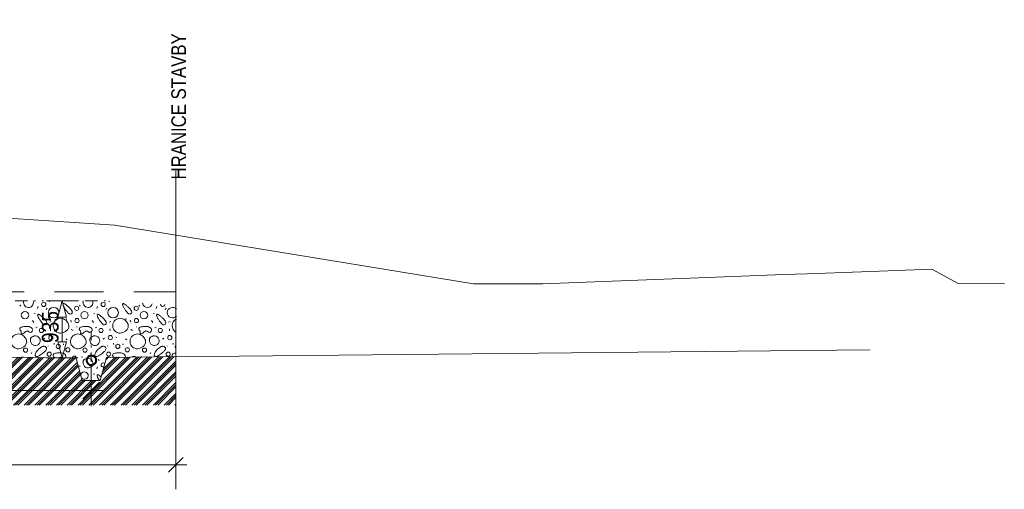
# Model space of a CAD drawing. Header units: millimetres. Extents: x -479461597 to -478645968, y -1101060132 to -1100898045.
# Tile 145 of 145: x -478662131 to -478645968, y -1101049740 to -1101042037. Entities that reach past the tile are written whole.
import ezdxf

# ---------------------------------------------------------------- set-up
doc = ezdxf.new("R2010")
doc.units = ezdxf.units.MM
doc.header["$MEASUREMENT"] = 0
for name, pattern in [('Wipeout_Contour', [1000, 0, -1000]), ('Čerchovaná S', [350, 150, -85, 30, -85]), ('Čerchovaná se dvěma tečkami', [575, 200, -110, 22.5, -110, 22.5, -110]), ('Čárkovaná L', [1300, 800, -500])]:
    doc.linetypes.add(name, pattern=pattern)
for name, color, linetype, lineweight, true_color in [('2D prvky - čary _Pero_č.__15', 7, 'Continuous', 13, 0xc3457e), ('Bourané_2D prvky - vyplně_Pero_č.__40', 7, 'Continuous', 13, 0xc9ca94), ('Bourané_Konstrukce - základy výkop_Pero_č.__109', 7, 'Continuous', 13, 0x6da3d7), ('Bourané_Kóty - SP_Pero_č.__25', 7, 'Continuous', 13, 0x1a4f6e), ('Bourané_Kóty - SP_Pero_č.__45', 7, 'Continuous', 13, 0x1a4f6e), ('Bourané_Kóty - SP_Pero_č.__85', 7, 'Continuous', 13, 0x1a4f6e), ('Konstrukce - zaklady drenáž_Pero_č.__108', 7, 'Continuous', 13, 0x1a4f6e), ('Kóty - SP_Pero_č.__25', 7, 'Continuous', 13, 0x1a4f6e), ('Kóty - SP_Pero_č.__45', 7, 'Continuous', 13, 0x1a4f6e), ('Kóty - SP_Pero_č.__85', 7, 'Continuous', 13, 0x1a4f6e), ('Situace - terén HTU_Pero_č.__186', 7, 'Continuous', 20, 0x7b0011), ('Situace - terén PT_Pero_č.__190', 7, 'Continuous', 20, 0x6d6f03)]:
    doc.layers.add(name, color=color, linetype=linetype, lineweight=lineweight, true_color=true_color)
for name, color, linetype, lineweight in [('2D prvky - čary _Pero_č.__183', 7, 'Continuous', 20), ('Anotace - SP_Pero_č.__1', 7, 'Continuous', 13), ('Konstrukce - zaklady drenáž_Pero_č.__10', 7, 'Continuous', 40), ('Konstrukce - zaklady drenáž_Pero_č.__90', 250, 'Continuous', 13), ('Konstrukce - základy podsyp_Pero_č.__96', 124, 'Continuous', 13)]:
    doc.layers.add(name, color=color, linetype=linetype, lineweight=lineweight)
for name, color, linetype in [('Bourané_2D prvky - vyplně', 7, 'Continuous'), ('Bourané_Kóty - SP', 7, 'Continuous'), ('Konstrukce - zaklady drenáž', 7, 'Continuous'), ('Kóty - SP', 7, 'Continuous'), ('Situace - terén PT', 7, 'Continuous')]:
    doc.layers.add(name, color=color, linetype=linetype)
doc.styles.add('GENERATED_STYLE_5', font='txt')
doc.linetypes.add('cara rezu', pattern='A,0,[7,20-026-4_02.1.10- 02 Situace HTU1.Shx,S=6.349206,R=0,X=0,Y=0],-800,0', length=800)
doc.dimstyles.new('GENERATED_STYLE__1', dxfattribs={"dimtxt": 275, "dimasz": 228, "dimexe": 0.18, "dimexo": 400, "dimgap": 0.09, "dimtad": 1, "dimtih": 1, "dimtoh": 1, "dimdec": 0, "dimzin": 0, "dimdsep": 46, "dimtxsty": 'GENERATED_STYLE_5', "dimblk": 'ARROWHEAD_6', "dimblk1": 'ARROWHEAD_6', "dimblk2": 'ARROWHEAD_6', "dimcen": 0.09, "dimclrd": 256, "dimclre": 256, "dimclrt": 256, "dimazin": 0, "dimtfac": 1, "dimtdec": 4, "dimtmove": 0, "dimatfit": 3, "dimfxl": 1, "dimtolj": 1, "dimtzin": 0, "dimarcsym": 0})
doc.dimstyles.new('GENERATED_STYLE__6', dxfattribs={"dimtxt": 275, "dimasz": 261.25, "dimexe": 0.18, "dimexo": 400, "dimgap": 0.09, "dimtad": 1, "dimtih": 1, "dimtoh": 1, "dimdec": 0, "dimzin": 0, "dimdsep": 46, "dimtxsty": 'GENERATED_STYLE_5', "dimblk": 'ARROWHEAD_6', "dimblk1": 'ARROWHEAD_6', "dimblk2": 'ARROWHEAD_6', "dimcen": 0.09, "dimclrd": 256, "dimclre": 256, "dimclrt": 256, "dimazin": 0, "dimtfac": 1, "dimtdec": 4, "dimtmove": 0, "dimatfit": 3, "dimfxl": 1, "dimtolj": 1, "dimtzin": 0, "dimarcsym": 0})
doc.dimstyles.new('GENERATED_STYLE__9', dxfattribs={"dimtxt": 275, "dimasz": 261.25, "dimexe": 0.18, "dimexo": 100, "dimgap": 0.09, "dimtad": 1, "dimdec": 0, "dimzin": 0, "dimdsep": 46, "dimtxsty": 'GENERATED_STYLE_5', "dimblk": 'ARROWHEAD_4', "dimblk1": 'ARROWHEAD_4', "dimblk2": 'ARROWHEAD_4', "dimcen": 0.09, "dimclrd": 256, "dimclre": 256, "dimclrt": 256, "dimazin": 0, "dimtfac": 1, "dimtdec": 4, "dimtmove": 2, "dimatfit": 3, "dimfxl": 1, "dimtolj": 1, "dimtzin": 0, "dimarcsym": 0})

# ---------------------------------------------------------------- blocks, each defined once
blk = doc.blocks.new('*X179', base_point=(-478662658, -1101046201))
at = {"layer": 'Bourané_2D prvky - vyplně_Pero_č.__40', "color": 9, "linetype": 'Continuous', "lineweight": 13, "true_color": 0xc9ca94}
for p, q in [((-478661640, -1101046663), (-478661641, -1101046651)), ((-478660663, -1101046663), (-478660665, -1101046651)), ((-478662127, -1101046723), (-478662115, -1101046735)), ((-478661885, -1101046849), (-478661885, -1101046865)), ((-478661831, -1101046742), (-478661842, -1101046773)), ((-478661696, -1101046790), (-478661681, -1101046768)), ((-478661150, -1101046723), (-478661139, -1101046735)), ((-478660909, -1101046849), (-478660909, -1101046865)), ((-478660854, -1101046742), (-478660866, -1101046773)), ((-478660719, -1101046790), (-478660705, -1101046768)), ((-478660174, -1101046723), (-478660162, -1101046735)), ((-478659932, -1101046849), (-478659932, -1101046865)), ((-478659878, -1101046742), (-478659890, -1101046773)), ((-478659743, -1101046790), (-478659729, -1101046768)), ((-478661897, -1101047005), (-478661921, -1101046974)), ((-478661615, -1101046991), (-478661641, -1101047000)), ((-478661368, -1101046939), (-478661364, -1101046963)), ((-478661293, -1101046965), (-478661285, -1101047000)), ((-478660921, -1101047005), (-478660944, -1101046974)), ((-478660638, -1101046991), (-478660664, -1101047000)), ((-478660392, -1101046939), (-478660387, -1101046963)), ((-478660316, -1101046965), (-478660309, -1101047000)), ((-478659944, -1101047005), (-478659968, -1101046974)), ((-478659662, -1101046991), (-478659688, -1101047000)), ((-478661866, -1101047093), (-478661845, -1101047083)), ((-478661626, -1101047111), (-478661624, -1101047142)), ((-478661286, -1101047118), (-478661255, -1101047137)), ((-478661198, -1101047074), (-478661191, -1101047074)), ((-478660890, -1101047093), (-478660869, -1101047083)), ((-478660650, -1101047111), (-478660648, -1101047142)), ((-478660309, -1101047118), (-478660279, -1101047137)), ((-478660221, -1101047074), (-478660214, -1101047074)), ((-478659914, -1101047093), (-478659892, -1101047083)), ((-478659674, -1101047111), (-478659671, -1101047142)), ((-478661717, -1101047263), (-478661743, -1101047277)), ((-478661567, -1101047367), (-478661567, -1101047343)), ((-478661529, -1101047243), (-478661512, -1101047253)), ((-478661413, -1101047369), (-478661411, -1101047357)), ((-478661371, -1101047272), (-478661352, -1101047291)), ((-478660740, -1101047263), (-478660766, -1101047277)), ((-478660591, -1101047367), (-478660591, -1101047343)), ((-478660552, -1101047243), (-478660536, -1101047253)), ((-478660437, -1101047369), (-478660435, -1101047357)), ((-478660394, -1101047272), (-478660375, -1101047291)), ((-478659764, -1101047263), (-478659790, -1101047277)), ((-478659615, -1101047367), (-478659615, -1101047343)), ((-478659576, -1101047243), (-478659566, -1101047249)), ((-478661932, -1101047497), (-478661942, -1101047521)), ((-478661662, -1101047395), (-478661664, -1101047388)), ((-478660956, -1101047497), (-478660966, -1101047521)), ((-478660686, -1101047395), (-478660688, -1101047388)), ((-478659980, -1101047497), (-478659989, -1101047521)), ((-478659709, -1101047395), (-478659712, -1101047388)), ((-478662094, -1101047566), (-478662072, -1101047575)), ((-478661117, -1101047566), (-478661096, -1101047575)), ((-478660845, -1101047613), (-478660828, -1101047627)), ((-478660141, -1101047566), (-478660131, -1101047570)), ((-478661150, -1101047715), (-478661139, -1101047727)), ((-478660909, -1101047840), (-478660909, -1101047857)), ((-478660854, -1101047734), (-478660866, -1101047765))]:
    blk.add_line(p, q, dxfattribs=at)
for centre, radius in [((-478661737, -1101046708), 34.3), ((-478660761, -1101046708), 34.3), ((-478662045, -1101046884), 61.2), ((-478661574, -1101046843), 86.5), ((-478661196, -1101046773), 34.3), ((-478661068, -1101046884), 61.2), ((-478660598, -1101046843), 86.5), ((-478660219, -1101046773), 34.3), ((-478660092, -1101046884), 61.2), ((-478661191, -1101046973), 34.3), ((-478660215, -1101046973), 34.3), ((-478661775, -1101047135), 34.3), ((-478660798, -1101047135), 34.3), ((-478659822, -1101047135), 34.3), ((-478661621, -1101047252), 34.3), ((-478661497, -1101047397), 34.3), ((-478660644, -1101047252), 34.3), ((-478660521, -1101047397), 34.3), ((-478659668, -1101047252), 34.3), ((-478662036, -1101047458), 34.3), ((-478661647, -1101047524), 34.3), ((-478661341, -1101047452), 34.3), ((-478661060, -1101047458), 34.3), ((-478660671, -1101047524), 34.3), ((-478660365, -1101047452), 34.3), ((-478660083, -1101047458), 34.3), ((-478659694, -1101047524), 34.3)]:
    blk.add_circle(centre, radius, dxfattribs=at)
for centre, radius, start, end in [((-478662009, -1101046664), 60.4, 166.8265, 183.2347), ((-478661929, -1101046660), 140, 183.2095, 193.7302), ((-478661987, -1101046679), 79.9, 190.4282, 20.57), ((-478661384, -1101046710), 35.1, 166.9916, 187.7906), ((-478661339, -1101046706), 80.1, 186.4296, 206.157), ((-478661406, -1101046705), 12.4, 144.5812, 165.7924), ((-478661409, -1101046703), 8.15, 116.4425, 143.7464), ((-478661409, -1101046704), 9.77, 91.5878, 115.1953), ((-478661409, -1101046713), 17.9, 76.2622, 91.634), ((-478661416, -1101046741), 47.3, 60.0923, 75.5611), ((-478661494, -1101046877), 204, 49.777, 60.2392), ((-478661032, -1101046664), 60.4, 166.8265, 183.2347), ((-478660953, -1101046660), 140, 183.2095, 193.7302), ((-478661010, -1101046679), 79.9, 190.4282, 20.57), ((-478660407, -1101046710), 35.1, 166.9916, 187.7906), ((-478660430, -1101046705), 12.4, 144.5812, 165.7924), ((-478660363, -1101046706), 80.1, 186.4296, 206.157), ((-478660433, -1101046703), 8.15, 116.4425, 143.7464), ((-478660433, -1101046704), 9.77, 91.5878, 115.1953), ((-478660432, -1101046713), 17.9, 76.2622, 91.634), ((-478660440, -1101046741), 47.3, 60.0923, 75.5611), ((-478660518, -1101046877), 204, 49.777, 60.2392), ((-478659977, -1101046660), 140, 190.4912, 193.7302), ((-478660034, -1101046679), 79.9, 190.4282, 347.8092), ((-478659784, -1101046708), 34.3, 173.3756, 359.2941), ((-478661801, -1101046886), 35.1, 166.9916, 187.7906), ((-478661824, -1101046881), 12.4, 144.5812, 165.7924), ((-478661827, -1101046878), 8.15, 116.4425, 143.7464), ((-478661827, -1101046880), 9.77, 91.5878, 115.1953), ((-478661826, -1101046888), 17.9, 76.2622, 91.634), ((-478661834, -1101046917), 47.3, 60.0923, 75.5611), ((-478661912, -1101047053), 204, 49.777, 60.2392), ((-478661205, -1101046639), 230, 206.3304, 213.6244), ((-478661008, -1101046539), 450, 210.4057, 222.5965), ((-478661950, -1101047443), 930, 47.9748, 50.8493), ((-478661266, -1101046777), 99.3, 222.3712, 243.0633), ((-478661468, -1101046927), 225, 33.8343, 51.1866), ((-478661297, -1101046837), 31.2, 242.6052, 300.2402), ((-478661348, -1101046845), 79.8, 6.3813, 32.9796), ((-478661298, -1101046840), 30, 305.4921, 6.9034), ((-478660825, -1101046886), 35.1, 166.9916, 187.7906), ((-478660847, -1101046881), 12.4, 144.5812, 165.7924), ((-478660851, -1101046878), 8.15, 116.4425, 143.7464), ((-478660850, -1101046880), 9.77, 91.5878, 115.1953), ((-478660850, -1101046888), 17.9, 76.2622, 91.634), ((-478660858, -1101046917), 47.3, 60.0923, 75.5611), ((-478660935, -1101047053), 204, 49.777, 60.2392), ((-478660228, -1101046639), 230, 206.3304, 213.6244), ((-478660031, -1101046539), 450, 210.4057, 222.5965), ((-478660973, -1101047443), 930, 47.9748, 50.8493), ((-478660290, -1101046777), 99.3, 222.3712, 243.0633), ((-478660492, -1101046927), 225, 33.8343, 51.1866), ((-478660320, -1101046837), 31.2, 242.6052, 300.2402), ((-478660372, -1101046845), 79.8, 6.3813, 32.9796), ((-478660322, -1101046840), 30, 305.4921, 6.9034), ((-478659849, -1101046886), 35.1, 166.9916, 187.7906), ((-478659871, -1101046881), 12.4, 144.5812, 165.7924), ((-478659875, -1101046878), 8.15, 116.4425, 143.7464), ((-478659874, -1101046880), 9.77, 91.5878, 115.1953), ((-478659874, -1101046888), 17.9, 76.2622, 91.634), ((-478659881, -1101046917), 47.3, 60.0923, 75.5611), ((-478659959, -1101047053), 204, 49.777, 60.2392), ((-478659622, -1101046843), 86.5, 40.9344, 316.7766), ((-478661757, -1101046881), 80.1, 186.4296, 206.157), ((-478661622, -1101046815), 230, 206.3304, 213.6244), ((-478661425, -1101046714), 450, 210.4057, 222.5965), ((-478662367, -1101047618), 930, 47.9748, 50.8493), ((-478661684, -1101046952), 99.3, 222.3712, 243.0633), ((-478661886, -1101047103), 225, 33.8343, 51.1866), ((-478661714, -1101047013), 31.2, 242.6052, 300.2402), ((-478661766, -1101047021), 79.8, 6.3813, 32.9796), ((-478661716, -1101047015), 30, 305.4921, 6.9034), ((-478661459, -1101047057), 122, 47.4454, 302.6151), ((-478661513, -1101047115), 201, 27.7394, 47.2569), ((-478661417, -1101047065), 92.5, 347.7666, 27.8507), ((-478660780, -1101046881), 80.1, 186.4296, 206.157), ((-478660646, -1101046815), 230, 206.3304, 213.6244), ((-478660449, -1101046714), 450, 210.4057, 222.5965), ((-478661391, -1101047618), 930, 47.9748, 50.8493), ((-478660707, -1101046952), 99.3, 222.3712, 243.0633), ((-478660909, -1101047103), 225, 33.8343, 51.1866), ((-478660738, -1101047013), 31.2, 242.6052, 300.2402), ((-478660789, -1101047021), 79.8, 6.3813, 32.9796), ((-478660740, -1101047015), 30, 305.4921, 6.9034), ((-478660483, -1101047057), 122, 47.4454, 302.6151), ((-478660537, -1101047115), 201, 27.7394, 47.2569), ((-478660441, -1101047065), 92.5, 347.7666, 27.8507), ((-478659804, -1101046881), 80.1, 186.4296, 206.157), ((-478659670, -1101046815), 230, 206.3304, 213.6244), ((-478659473, -1101046714), 450, 210.4057, 222.5965), ((-478660415, -1101047618), 930, 47.9748, 50.8493), ((-478659731, -1101046952), 99.3, 222.3712, 243.0633), ((-478659933, -1101047103), 225, 33.8343, 51.1866), ((-478659762, -1101047013), 31.2, 242.6052, 300.2402), ((-478659813, -1101047021), 79.8, 6.3813, 32.9796), ((-478659763, -1101047015), 30, 305.4921, 6.9034), ((-478659507, -1101047057), 122, 115.8658, 241.8452), ((-478662151, -1101047314), 122, 47.4454, 302.6151), ((-478662098, -1101047112), 31.5, 102.3324, 221.6658), ((-478662188, -1101047199), 93.8, 36.3442, 45.0506), ((-478662136, -1101047161), 29.8, 9.2485, 36.0448), ((-478662062, -1101047174), 45.1, 172.1101, 189.0874), ((-478662158, -1101047162), 51.7, 352.8034, 5.8388), ((-478662092, -1101047179), 15.1, 189.971, 219.9454), ((-478661990, -1101047544), 477, 96.6259, 103.9434), ((-478662096, -1101047181), 10.8, 222.4728, 257.5463), ((-478662094, -1101047174), 18.5, 258.5237, 281.5295), ((-478662098, -1101047152), 40.5, 280.7953, 293.5363), ((-478662137, -1101047074), 128, 295.4669, 314.5735), ((-478661939, -1101047279), 157, 125.1766, 133.3696), ((-478662018, -1101047249), 181, 76.9848, 98.4191), ((-478662007, -1101047183), 39.5, 96.3875, 125.8548), ((-478662009, -1101047175), 31.5, 62.2902, 93.1672), ((-478662038, -1101047228), 91.8, 52.6959, 61.7729), ((-478661921, -1101047073), 103, 232.9934, 240.456), ((-478662007, -1101047189), 119, 60.5831, 75.8236), ((-478661954, -1101047131), 35.6, 240.8322, 267.0065), ((-478661955, -1101047131), 35.8, 269.5174, 328.7918), ((-478661981, -1101047146), 69.8, 37.6475, 61.5974), ((-478661959, -1101047127), 40.4, 327.0376, 36.1209), ((-478661493, -1101046986), 200, 299.8029, 314.8134), ((-478661420, -1101047060), 96.3, 314.7779, 344.9961), ((-478661175, -1101047314), 122, 47.4454, 302.6151), ((-478661122, -1101047112), 31.5, 102.3324, 221.6658), ((-478661212, -1101047199), 93.8, 36.3442, 45.0506), ((-478661160, -1101047161), 29.8, 9.2485, 36.0448), ((-478661182, -1101047162), 51.7, 352.8034, 5.8388), ((-478661086, -1101047174), 45.1, 172.1101, 189.0874), ((-478661116, -1101047179), 15.1, 189.971, 219.9454), ((-478661014, -1101047544), 477, 96.6259, 103.9434), ((-478661119, -1101047181), 10.8, 222.4728, 257.5463), ((-478661118, -1101047174), 18.5, 258.5237, 281.5295), ((-478661122, -1101047152), 40.5, 280.7953, 293.5363), ((-478661161, -1101047074), 128, 295.4669, 314.5735), ((-478660963, -1101047279), 157, 125.1766, 133.3696), ((-478661042, -1101047249), 181, 76.9848, 98.4191), ((-478661030, -1101047183), 39.5, 96.3875, 125.8548), ((-478661033, -1101047175), 31.5, 62.2902, 93.1672), ((-478661062, -1101047228), 91.8, 52.6959, 61.7729), ((-478660944, -1101047073), 103, 232.9934, 240.456), ((-478661030, -1101047189), 119, 60.5831, 75.8236), ((-478660978, -1101047131), 35.6, 240.8322, 267.0065), ((-478660979, -1101047131), 35.8, 269.5174, 328.7918), ((-478661005, -1101047146), 69.8, 37.6475, 61.5974), ((-478660982, -1101047127), 40.4, 327.0376, 36.1209), ((-478660517, -1101046986), 200, 299.8029, 314.8134), ((-478660444, -1101047060), 96.3, 314.7779, 344.9961), ((-478660199, -1101047314), 122, 47.4454, 302.6151), ((-478660145, -1101047112), 31.5, 102.3324, 221.6658), ((-478660235, -1101047199), 93.8, 36.3442, 45.0506), ((-478660184, -1101047161), 29.8, 9.2485, 36.0448), ((-478660110, -1101047174), 45.1, 172.1101, 189.0874), ((-478660206, -1101047162), 51.7, 352.8034, 5.8388), ((-478660139, -1101047179), 15.1, 189.971, 219.9454), ((-478660037, -1101047544), 477, 96.6259, 103.9434), ((-478660143, -1101047181), 10.8, 222.4728, 257.5463), ((-478660142, -1101047174), 18.5, 258.5237, 281.5295), ((-478660146, -1101047152), 40.5, 280.7953, 293.5363), ((-478660185, -1101047074), 128, 295.4669, 314.5735), ((-478659987, -1101047279), 157, 125.1766, 133.3696), ((-478660066, -1101047249), 181, 76.9848, 98.4191), ((-478660054, -1101047183), 39.5, 96.3875, 125.8548), ((-478660057, -1101047175), 31.5, 62.2902, 93.1672), ((-478660085, -1101047228), 91.8, 52.6959, 61.7729), ((-478659968, -1101047073), 103, 232.9934, 240.456), ((-478660054, -1101047189), 119, 60.5831, 75.8236), ((-478660001, -1101047131), 35.6, 240.8322, 267.0065), ((-478660003, -1101047131), 35.8, 269.5174, 328.7918), ((-478660029, -1101047146), 69.8, 37.6475, 61.5974), ((-478660006, -1101047127), 40.4, 327.0376, 36.1209), ((-478662205, -1101047372), 201, 27.7394, 47.2569), ((-478662112, -1101047316), 96.3, 314.7779, 344.9961), ((-478662109, -1101047322), 92.5, 347.7666, 27.8507), ((-478661896, -1101047289), 60.4, 159.3574, 183.2347), ((-478661817, -1101047284), 140, 183.2095, 193.7302), ((-478661874, -1101047303), 79.9, 190.4282, 104.6294), ((-478661899, -1101047290), 57.9, 120.7918, 156.6671), ((-478661857, -1101047361), 140, 105.3821, 120.9077), ((-478661229, -1101047372), 201, 27.7394, 47.2569), ((-478661136, -1101047316), 96.3, 314.7779, 344.9961), ((-478661133, -1101047322), 92.5, 347.7666, 27.8507), ((-478660920, -1101047289), 60.4, 159.3574, 183.2347), ((-478660840, -1101047284), 140, 183.2095, 193.7302), ((-478660898, -1101047303), 79.9, 190.4282, 104.6294), ((-478660923, -1101047290), 57.9, 120.7918, 156.6671), ((-478660881, -1101047361), 140, 105.3821, 120.9077), ((-478660253, -1101047372), 201, 27.7394, 47.2569), ((-478660159, -1101047316), 96.3, 314.7779, 344.9961), ((-478660157, -1101047322), 92.5, 347.7666, 27.8507), ((-478659943, -1101047289), 60.4, 159.3574, 183.2347), ((-478659864, -1101047284), 140, 183.2095, 193.7302), ((-478659921, -1101047303), 79.9, 190.4282, 104.6294), ((-478659947, -1101047290), 57.9, 120.7918, 156.6671), ((-478659904, -1101047361), 140, 105.3821, 120.9077), ((-478662185, -1101047243), 200, 299.8029, 314.8134), ((-478661769, -1101047550), 108, 147.1941, 171.5945), ((-478661639, -1101047628), 260, 129.9016, 148.2696), ((-478661666, -1101047582), 207, 122.8427, 132.3696), ((-478662002, -1101047188), 407, 298.7034, 310.2276), ((-478661731, -1101047481), 86.5, 100.496, 122.8825), ((-478661736, -1101047455), 60.4, 68.6646, 100.5486), ((-478661901, -1101047309), 250, 310.4067, 321.8671), ((-478661727, -1101047433), 36.5, 19.3509, 68.7902), ((-478661758, -1101047420), 68.8, 321.4678, 341.1053), ((-478661728, -1101047431), 36.2, 341.8983, 17.4009), ((-478661552, -1101047544), 31.5, 102.3324, 221.6658), ((-478661443, -1101047976), 477, 96.6259, 103.9434), ((-478661472, -1101047682), 181, 76.9848, 98.4191), ((-478661454, -1101047604), 101, 48.7194, 77.2156), ((-478661209, -1101047243), 200, 299.8029, 314.8134), ((-478660793, -1101047550), 108, 147.1941, 171.5945), ((-478660663, -1101047628), 260, 129.9016, 148.2696), ((-478661026, -1101047188), 407, 298.7034, 310.2276), ((-478660690, -1101047582), 207, 122.8427, 132.3696), ((-478660755, -1101047481), 86.5, 100.496, 122.8825), ((-478660760, -1101047455), 60.4, 68.6646, 100.5486), ((-478660925, -1101047309), 250, 310.4067, 321.8671), ((-478660751, -1101047433), 36.5, 19.3509, 68.7902), ((-478660782, -1101047420), 68.8, 321.4678, 341.1053), ((-478660751, -1101047431), 36.2, 341.8983, 17.4009), ((-478660575, -1101047544), 31.5, 102.3324, 221.6658), ((-478660467, -1101047976), 477, 96.6259, 103.9434), ((-478660496, -1101047682), 181, 76.9848, 98.4191), ((-478660477, -1101047604), 101, 48.7194, 77.2156), ((-478660233, -1101047243), 200, 299.8029, 314.8134), ((-478659817, -1101047550), 108, 147.1941, 171.5945), ((-478659687, -1101047628), 260, 129.9016, 148.2696), ((-478660049, -1101047188), 407, 298.7034, 310.2276), ((-478659713, -1101047582), 207, 122.8427, 132.3696), ((-478659779, -1101047481), 86.5, 100.496, 122.8825), ((-478659784, -1101047455), 60.4, 68.6646, 100.5486), ((-478659949, -1101047309), 250, 310.4067, 321.8671), ((-478659775, -1101047433), 36.5, 19.3509, 68.7902), ((-478659806, -1101047420), 68.8, 321.4678, 341.1053), ((-478659775, -1101047431), 36.2, 341.8983, 17.4009), ((-478659599, -1101047544), 31.5, 102.3324, 221.5493), ((-478659491, -1101047976), 477, 99.668, 103.9434), ((-478659545, -1101047397), 34.3, 132.7431, 224.9679), ((-478661845, -1101047539), 31.5, 171.5409, 204.3302), ((-478661854, -1101047541), 22.1, 208.5693, 254.5479), ((-478661850, -1101047526), 37.6, 254.8791, 291.2132), ((-478661884, -1101047438), 132, 291.1304, 302.0672), ((-478660322, -1101050121), 2973, 119.9631, 120.1316), ((-478661645, -1101047635), 98.6, 36.9902, 44.9083), ((-478661591, -1101047594), 30.8, 23.5139, 36.8436), ((-478661460, -1101047615), 39.5, 96.3875, 124.9976), ((-478661463, -1101047607), 31.5, 62.2902, 93.1672), ((-478661492, -1101047660), 91.8, 57.1681, 61.7729), ((-478661414, -1101047560), 42.5, 349.4857, 49.2414), ((-478661411, -1101047561), 38.7, 323.5254, 349.044), ((-478661234, -1101047590), 34.3, 336.6964, 171.08), ((-478661032, -1101047656), 60.4, 159.3574, 183.2347), ((-478660953, -1101047652), 140, 183.2095, 193.7302), ((-478661010, -1101047670), 79.9, 190.4282, 104.6294), ((-478661036, -1101047658), 57.9, 120.7918, 156.6671), ((-478660993, -1101047728), 140, 105.3821, 120.9077), ((-478660868, -1101047539), 31.5, 171.5409, 204.3302), ((-478660878, -1101047541), 22.1, 208.5693, 254.5479), ((-478660874, -1101047526), 37.6, 254.8791, 291.2132), ((-478660908, -1101047438), 132, 291.1304, 302.0672), ((-478659345, -1101050121), 2973, 119.9631, 120.1316), ((-478660761, -1101047700), 34.3, 37.9051, 291.3424), ((-478660669, -1101047635), 98.6, 37.47, 44.9083), ((-478660438, -1101047560), 42.5, 349.4857, 49.2414), ((-478660434, -1101047561), 38.7, 341.3242, 349.044), ((-478660257, -1101047590), 34.3, 33.0935, 148.0524), ((-478659892, -1101047539), 31.5, 171.5409, 204.3302), ((-478659901, -1101047541), 22.1, 208.5693, 254.5479), ((-478659897, -1101047526), 37.6, 254.8791, 291.2132), ((-478659931, -1101047438), 132, 291.1304, 302.0672), ((-478658369, -1101050121), 2973, 119.9631, 120.1316), ((-478661068, -1101047876), 61.2, 217.2289, 173.5236), ((-478660825, -1101047877), 35.1, 166.9916, 187.7906), ((-478660780, -1101047873), 80.1, 186.4296, 206.157), ((-478660847, -1101047872), 12.4, 144.5812, 165.7924), ((-478660851, -1101047870), 8.15, 116.4425, 143.7464), ((-478660850, -1101047872), 9.77, 91.5878, 115.1953), ((-478660646, -1101047806), 230, 206.3304, 213.6244), ((-478660850, -1101047880), 17.9, 76.2622, 91.634), ((-478660858, -1101047908), 47.3, 60.0923, 75.5611), ((-478660449, -1101047706), 450, 210.4057, 214.1046), ((-478660935, -1101048044), 204, 49.777, 60.2392), ((-478661391, -1101048610), 930, 50.0411, 50.8493)]:
    blk.add_arc(centre, radius, start, end, dxfattribs=at)
blk = doc.blocks.new('výplň_4_6', base_point=(-478662658, -1101046201))
at = {"color": 254, "linetype": 'Wipeout_Contour', "lineweight": 0, "ltscale": 24011978990.64953}
blk.add_wipeout([(-478688056, -1101047001), (-478688056, -1101047051), (-478687945, -1101047051), (-478687749, -1101047247), (-478687713, -1101047355), (-478691006, -1101047375), (-478691006, -1101047426), (-478687664, -1101047528), (-478687575, -1101047849), (-478687317, -1101047849), (-478687241, -1101047641), (-478674683, -1101047451), (-478661207, -1101047585), (-478661105, -1101047958), (-478660810, -1101047958), (-478660705, -1101047576), (-478659572, -1101047565), (-478659555, -1101046721), (-478660658, -1101046651), (-478688056, -1101046651)], dxfattribs=at).dxf.layer = 'Bourané_2D prvky - vyplně'
at = {"layer": 'Bourané_2D prvky - vyplně_Pero_č.__40', "color": 9, "linetype": 'Continuous', "lineweight": 13, "true_color": 0xc9ca94}
blk.add_blockref('*X179', (-478662658, -1101046201), dxfattribs=at)
blk = doc.blocks.new('Řez_35_6', base_point=(-478662658, -1101046201))
at = {"layer": 'Situace - terén PT_Pero_č.__190', "color": 66, "linetype": 'Continuous', "lineweight": 20, "true_color": 0x6d6f03}
for p, q in [((-478646726, -1101046367), (-478647160, -1101046128)), ((-478645968, -1101046371), (-478646726, -1101046367))]:
    blk.add_line(p, q, dxfattribs=at)
at = {"layer": 'Situace - terén PT_Pero_č.__190', "color": 66, "linetype": 'Continuous', "lineweight": 20, "true_color": 0x6d6f03, "flags": 128}
blk.add_lwpolyline([(-478647160, -1101046128), (-478648605, -1101046184), (-478649203, -1101046208), (-478649589, -1101046219), (-478650849, -1101046268), (-478653546, -1101046368), (-478654680, -1101046369), (-478660568, -1101045407), (-478662577, -1101045276)], dxfattribs=at)
blk = doc.blocks.new('Řez_42_6', base_point=(-478662658, -1101046201))
at = {"layer": 'Konstrukce - zaklady drenáž_Pero_č.__108', "linetype": 'Continuous', "lineweight": 13, "true_color": 0x1a4f6e}
h = blk.add_hatch(dxfattribs=at)
h.set_pattern_fill('Kov___ocel_0006', color=146, style=0, pattern_type=2)
h.set_pattern_definition([(45, (-478662657.75, -1101046200.66), (-159.1, 159.1), []), (45, (-478662710.78, -1101046147.63), (-159.1, 159.1), [])])
h.paths.add_polyline_path([(-478660875, -1101047626), (-478660878, -1101047601), (-478660890, -1101047579), (-478660907, -1101047561), (-478660930, -1101047550), (-478660955, -1101047546), (-478660979, -1101047550), (-478661002, -1101047561), (-478661019, -1101047579), (-478661031, -1101047601), (-478661035, -1101047626), (-478661031, -1101047650), (-478661019, -1101047673), (-478661002, -1101047690), (-478660979, -1101047702), (-478660955, -1101047706), (-478660930, -1101047702), (-478660907, -1101047690), (-478660890, -1101047673), (-478660878, -1101047650)])
h.paths.add_polyline_path([(-478660885, -1101047626), (-478660889, -1101047647), (-478660898, -1101047667), (-478660914, -1101047682), (-478660933, -1101047692), (-478660955, -1101047695), (-478660976, -1101047692), (-478660995, -1101047682), (-478661011, -1101047667), (-478661020, -1101047647), (-478661024, -1101047626), (-478661020, -1101047604), (-478661011, -1101047585), (-478660995, -1101047570), (-478660976, -1101047560), (-478660955, -1101047556), (-478660933, -1101047560), (-478660914, -1101047570), (-478660898, -1101047585), (-478660889, -1101047604)], flags=0)
at = {"layer": 'Konstrukce - zaklady drenáž_Pero_č.__10', "color": 7, "linetype": 'Continuous', "lineweight": 40, "flags": 128}
blk.add_lwpolyline([(-478661031, -1101047650), (-478661019, -1101047673), (-478661002, -1101047690), (-478660979, -1101047702), (-478660955, -1101047706), (-478660930, -1101047702), (-478660907, -1101047690), (-478660890, -1101047673), (-478660878, -1101047650), (-478660875, -1101047626), (-478660878, -1101047601), (-478660890, -1101047579), (-478660907, -1101047561), (-478660930, -1101047550), (-478660955, -1101047546), (-478660979, -1101047550), (-478661002, -1101047561), (-478661019, -1101047579), (-478661031, -1101047601), (-478661035, -1101047626)], close=True, dxfattribs=at)
at = {"layer": 'Konstrukce - zaklady drenáž_Pero_č.__90', "color": 250, "linetype": 'Continuous', "lineweight": 13, "flags": 128}
blk.add_lwpolyline([(-478661024, -1101047626), (-478661020, -1101047647), (-478661011, -1101047667), (-478660995, -1101047682), (-478660976, -1101047692), (-478660955, -1101047695), (-478660933, -1101047692), (-478660914, -1101047682), (-478660898, -1101047667), (-478660889, -1101047647), (-478660885, -1101047626), (-478660889, -1101047604), (-478660898, -1101047585), (-478660914, -1101047570), (-478660933, -1101047560), (-478660955, -1101047556), (-478660976, -1101047560), (-478660995, -1101047570), (-478661011, -1101047585), (-478661020, -1101047604)], close=True, dxfattribs=at)
blk = doc.blocks.new('*D211', base_point=(-478662658, -1101046201))
at = {"layer": 'Bourané_Kóty - SP_Pero_č.__45', "color": 146, "linetype": 'Continuous', "lineweight": 13, "true_color": 0x1a4f6e}
for p, q in [((-478674545, -1101047982), (-478674820, -1101048257)), ((-478661095, -1101048257), (-478660820, -1101047982))]:
    blk.add_line(p, q, dxfattribs=at)
at = {"layer": 'Bourané_Kóty - SP_Pero_č.__85', "color": 146, "linetype": 'Continuous', "lineweight": 13, "true_color": 0x1a4f6e}
for p, q in [((-478674683, -1101048377), (-478674683, -1101047719)), ((-478660958, -1101048377), (-478660958, -1101047719)), ((-478674683, -1101048119), (-478660958, -1101048119)), ((-478660958, -1101048119), (-478660752, -1101048119))]:
    blk.add_line(p, q, dxfattribs=at)
at = {"layer": 'Bourané_Kóty - SP_Pero_č.__25', "color": 146, "lineweight": 13, "true_color": 0x1a4f6e, "insert": (-478668304, -1101048064), "char_height": 275, "attachment_point": 7, "style": 'GENERATED_STYLE_5'}
blk.add_mtext('\\A1;{\\pql;\\fArial Narrow|b0|i0|c238|p34;13\xa0725}', dxfattribs=at)
blk = doc.blocks.new('ARROWHEAD_6')
at = {"color": 0, "linetype": 'Continuous', "lineweight": 0}
for p, q in [((0, 0), (-1, 0)), ((-0.5, -0.5), (0.5, 0.5))]:
    blk.add_line(p, q, dxfattribs=at)
blk = doc.blocks.new('*D215', base_point=(-478662658, -1101046201))
at = {"layer": 'Bourané_Kóty - SP_Pero_č.__45', "color": 146, "linetype": 'Continuous', "lineweight": 13, "true_color": 0x1a4f6e}
for p, q in [((-478661434, -1101046651), (-478661505, -1101046916)), ((-478661434, -1101046651), (-478661363, -1101046916)), ((-478661363, -1101046916), (-478661505, -1101046916)), ((-478661434, -1101047585), (-478661505, -1101047320)), ((-478661505, -1101047320), (-478661363, -1101047320)), ((-478661434, -1101047585), (-478661363, -1101047320))]:
    blk.add_line(p, q, dxfattribs=at)
at = {"layer": 'Bourané_Kóty - SP_Pero_č.__85', "color": 146, "linetype": 'Continuous', "lineweight": 13, "true_color": 0x1a4f6e}
for p, q in [((-478661176, -1101046651), (-478661692, -1101046651)), ((-478661434, -1101047320), (-478661434, -1101046916)), ((-478661176, -1101047585), (-478661692, -1101047585))]:
    blk.add_line(p, q, dxfattribs=at)
at = {"layer": 'Bourané_Kóty - SP_Pero_č.__25', "color": 146, "lineweight": 13, "true_color": 0x1a4f6e, "insert": (-478661489, -1101047342), "char_height": 275, "attachment_point": 7, "rotation": 90, "style": 'GENERATED_STYLE_5'}
blk.add_mtext('\\A1;{\\pql;\\fArial Narrow|b0|i0|c238|p34;935}', dxfattribs=at)
blk = doc.blocks.new('ARROWHEAD_4')
at = {"color": 0, "linetype": 'Continuous', "lineweight": 0}
blk.add_line((0, 0), (-1, 0), dxfattribs=at)
at = {"color": 0, "linetype": 'Continuous', "lineweight": 0, "flags": 128}
blk.add_lwpolyline([(-1, 0.2679), (0, 0), (-1, -0.2679)], close=True, dxfattribs=at)
blk = doc.blocks.new('*D218', base_point=(-478662658, -1101046201))
at = {"layer": 'Kóty - SP_Pero_č.__45', "color": 146, "linetype": 'Continuous', "lineweight": 13, "true_color": 0x1a4f6e}
for p, q in [((-478674563, -1101049220), (-478674803, -1101049460)), ((-478659688, -1101049460), (-478659448, -1101049220))]:
    blk.add_line(p, q, dxfattribs=at)
at = {"layer": 'Kóty - SP_Pero_č.__85', "color": 146, "linetype": 'Continuous', "lineweight": 13, "true_color": 0x1a4f6e}
for p, q in [((-478674683, -1101049565), (-478674683, -1101048940)), ((-478659568, -1101049740), (-478659568, -1101049115)), ((-478674683, -1101049340), (-478659568, -1101049340)), ((-478659568, -1101049340), (-478659388, -1101049340))]:
    blk.add_line(p, q, dxfattribs=at)
at = {"layer": 'Kóty - SP_Pero_č.__25', "color": 146, "lineweight": 13, "true_color": 0x1a4f6e, "insert": (-478667609, -1101049285), "char_height": 275, "attachment_point": 7, "style": 'GENERATED_STYLE_5'}
blk.add_mtext('\\A1;{\\pql;\\fArial Narrow|b0|i0|c238|p34;15\xa0115}', dxfattribs=at)

msp = doc.modelspace()

# ---------------------------------------------------------------- block references
at = {"layer": 'Bourané_2D prvky - vyplně_Pero_č.__40', "color": 9, "linetype": 'Continuous', "lineweight": 13, "true_color": 0xc9ca94}
msp.add_blockref('výplň_4_6', (-478662657.7, -1101046200.7), dxfattribs=at)
at = {"layer": 'Situace - terén PT', "lineweight": 0}
msp.add_blockref('Řez_35_6', (-478662657.7, -1101046200.7), dxfattribs=at)

# ---------------------------------------------------------------- next in the draw order: block references
at = {"layer": 'Konstrukce - zaklady drenáž', "lineweight": 0}
msp.add_blockref('Řez_42_6', (-478662657.7, -1101046200.7), dxfattribs=at)

# ---------------------------------------------------------------- next in the draw order: wipeouts: each hides what was drawn before it
at = {"color": 254, "linetype": 'Wipeout_Contour', "lineweight": 0, "ltscale": 21610787350.26364}
msp.add_wipeout([(-478691916.3, -1101043989.3), (-478691978.8, -1101043989.3), (-478691978.5, -1101048360.2), (-478659567.8, -1101048357.9), (-478659567.8, -1101047564.7), (-478660705.3, -1101047576), (-478660810.4, -1101047958.3), (-478661104.7, -1101047958.3), (-478661207.3, -1101047585.3), (-478674683, -1101047450.5), (-478687243.9, -1101047650.9), (-478687299, -1101047859.2), (-478687593.3, -1101047859.2), (-478687684.4, -1101047527.8), (-478691005.8, -1101047426.3), (-478691005.8, -1101047200.7), (-478691555.8, -1101047200.7), (-478691555.8, -1101044504.1)], dxfattribs=at).dxf.layer = 'Bourané_2D prvky - vyplně'

# ---------------------------------------------------------------- next in the draw order: hatches: boundary and pattern name
at = {"layer": 'Bourané_2D prvky - vyplně_Pero_č.__40', "linetype": 'Continuous', "lineweight": 13, "true_color": 0xc9ca94}
h = msp.add_hatch(dxfattribs=at)
h.set_pattern_fill('Zemina___původní_0006', color=9, style=0, pattern_type=2)
h.set_pattern_definition([(45, (-478662657.75, -1101046200.66), (-88.38835, 88.38835), []), (45, (-478662675.42, -1101046182.98), (-88.38835, 88.38835), []), (45, (-478662693.1, -1101046165.3), (-88.38835, 88.38835), [])])
h.paths.add_polyline_path([(-478691916.3, -1101043989.3), (-478691978.8, -1101043989.3), (-478691978.5, -1101048360.2), (-478659567.8, -1101048357.9), (-478659567.8, -1101047564.7), (-478660705.3, -1101047576), (-478660810.4, -1101047958.3), (-478661104.7, -1101047958.3), (-478661207.3, -1101047585.3), (-478674683, -1101047450.5), (-478687243.9, -1101047650.9), (-478687299, -1101047859.2), (-478687593.3, -1101047859.2), (-478687684.4, -1101047527.8), (-478691005.8, -1101047426.3), (-478691005.8, -1101047200.7), (-478691555.8, -1101047200.7), (-478691555.8, -1101044504.1)])

# ---------------------------------------------------------------- next in the draw order: linework, layer by layer
at = {"layer": '2D prvky - čary _Pero_č.__15', "color": 243, "linetype": 'cara rezu', "lineweight": 13, "true_color": 0xc3457e}
msp.add_line((-478659568, -1101044519.1), (-478659567.7, -1101049489.4), dxfattribs=at)
at = {"layer": '2D prvky - čary _Pero_č.__183', "color": 7, "linetype": 'Čerchovaná S', "lineweight": 20}
msp.add_line((-478660957.9, -1101047148.9), (-478660957.9, -1101047911.6), dxfattribs=at)
at = {"layer": 'Bourané_Konstrukce - základy výkop_Pero_č.__109', "color": 153, "linetype": 'Continuous', "lineweight": 13, "true_color": 0x6da3d7}
for p, q in [((-478661207.3, -1101047585.3), (-478674683, -1101047450.5)), ((-478661207.3, -1101047585.3), (-478674683, -1101047450.5)), ((-478660705.3, -1101047576), (-478648168.8, -1101047450.7)), ((-478660705.3, -1101047576), (-478648168.8, -1101047450.7)), ((-478661104.7, -1101047958.3), (-478661217.1, -1101047549.6)), ((-478661104.7, -1101047958.3), (-478661217.1, -1101047549.6)), ((-478660810.4, -1101047958.3), (-478660705.3, -1101047576)), ((-478660810.4, -1101047958.3), (-478660705.3, -1101047576)), ((-478661104.7, -1101047958.3), (-478660810.4, -1101047958.3)), ((-478661104.7, -1101047958.3), (-478660810.4, -1101047958.3))]:
    msp.add_line(p, q, dxfattribs=at)
at = {"layer": 'Konstrukce - základy podsyp_Pero_č.__96', "color": 124, "linetype": 'Čerchovaná se dvěma tečkami', "lineweight": 13}
msp.add_line((-478688655.8, -1101046650.7), (-478660657.8, -1101046650.7), dxfattribs=at)
at = {"layer": 'Situace - terén HTU_Pero_č.__186', "color": 246, "linetype": 'Čárkovaná L', "lineweight": 20, "true_color": 0x7b0011}
msp.add_line((-478690157.8, -1101046500.7), (-478659568.9, -1101046500.7), dxfattribs=at)
msp.add_line((-478690157.8, -1101046500.7), (-478659568.9, -1101046500.7), dxfattribs=at)

# ---------------------------------------------------------------- next in the draw order: texts
at = {"layer": 'Anotace - SP_Pero_č.__1', "color": 7, "linetype": 'Continuous', "lineweight": 13, "insert": (-478659520.3, -1101044658.4), "char_height": 240, "attachment_point": 4, "rotation": 90, "style": 'GENERATED_STYLE_5'}
msp.add_mtext('\\A1;{\\pql;\\fArial Narrow|b0|i0|c238|p34;HRANICE STAVBY }', dxfattribs=at)

# ---------------------------------------------------------------- next in the draw order: dimensions: what is measured, and where the dimension line sits
at = {"layer": 'Bourané_Kóty - SP', "color": 146, "linetype": 'Continuous', "lineweight": 13, "true_color": 0x1a4f6e}
dim = msp.add_linear_dim(base=(-478661434.1, -1101046650.7), p1=(-478661207.3, -1101047585.3), p2=(-478661198.2, -1101046650.7), angle=90, dimstyle='GENERATED_STYLE__9', dxfattribs=at)
dim.commit()
dim.dimension.update_dxf_attribs({"geometry": '*D215', "text_midpoint": (-478661626.6, -1101047027.6), "dimtype": 160, "text_rotation": 90})
dim = msp.add_linear_dim(base=(-478660957.9, -1101048119.5), p1=(-478674683, -1101047450.5), p2=(-478660957.9, -1101047911.6), dimstyle='GENERATED_STYLE__6', dxfattribs=at)
dim.commit()
dim.dimension.update_dxf_attribs({"geometry": '*D211', "text_midpoint": (-478667727.3, -1101047927), "dimtype": 160})
at = {"layer": 'Kóty - SP', "color": 146, "linetype": 'Continuous', "lineweight": 13, "true_color": 0x1a4f6e}
dim = msp.add_linear_dim(base=(-478659567.7, -1101049340.5), p1=(-478674683, -1101047450.5), p2=(-478659567.7, -1101049489.4), dimstyle='GENERATED_STYLE__1', dxfattribs=at)
dim.commit()
dim.dimension.update_dxf_attribs({"geometry": '*D218', "text_midpoint": (-478667032.2, -1101049148), "dimtype": 160})

doc.saveas('drawing.dxf')
